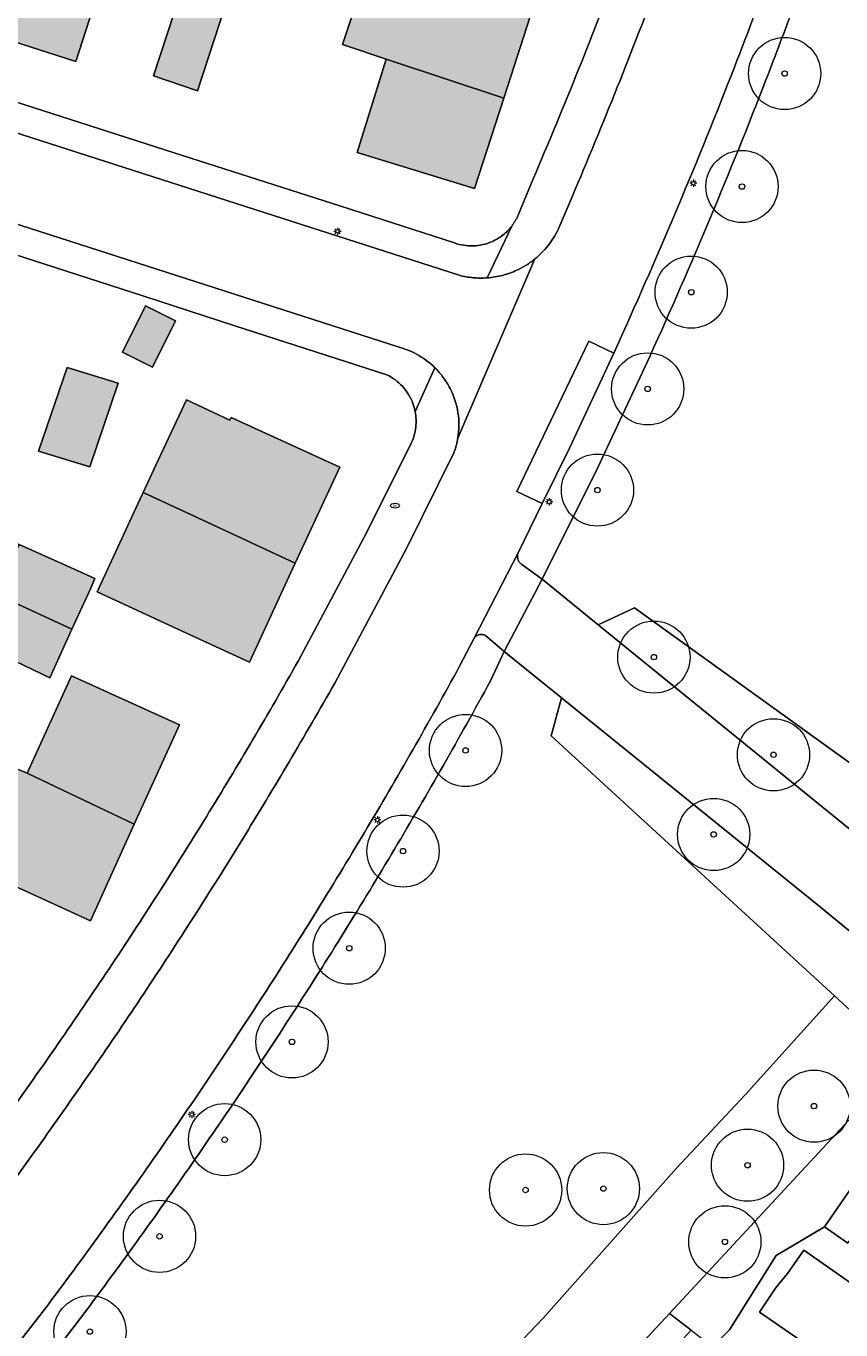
# Model space of a CAD drawing. Header units: metres. Extents: x 187482 to 189800, y 333582 to 335019.
# Tile 208 of 256: x 189494 to 189550, y 334123 to 334213. Entities that reach past the tile are written whole.
import ezdxf
from ezdxf.enums import TextEntityAlignment as Align

# ---------------------------------------------------------------- set-up
doc = ezdxf.new("R2010")
doc.units = ezdxf.units.M
doc.layers.get('0').update_dxf_attribs({"color": 252, "lineweight": 18})
for name, color, linetype, lineweight in [('B-WE-GR-BEPLANTING_CULTUUR_BOSPLANTSOEN-GV', 252, 'Continuous', 18), ('B-WE-GR-BEPLANTING_CULTUUR_HEESTERS-GV', 252, 'Continuous', 18), ('B-WE-GR-BOOM-S', 252, 'Continuous', 18), ('B-WE-GR-HAAG-G', 252, 'GR-HAAG1-SO', 18), ('B-WE-IE-MEUBILAIR-S', 252, 'Continuous', 18), ('B-WE-IE-TERREINAFSCHEIDING_KUNSTMATIG_HEKWERK-G', 252, 'IE-TERREINAFSCHEIDING_KUNSTMATIG-SO', 18), ('B-WE-OG-BEBOUWING-GV', 252, 'Continuous', 18), ('B-WE-OG-TERREIN_BEGROEID-GV', 252, 'Continuous', 18), ('B-WE-OG-TERREIN_ERF-GV', 252, 'Continuous', 18), ('B-WE-VH-GESLOTENVERHARDING_ASFALT-GV', 252, 'Continuous', 18), ('B-WE-VH-HALFVERHARDING_GRIND-GV', 252, 'Continuous', 18), ('B-WE-VH-ONVERHARD-GV', 252, 'Continuous', 18), ('B-WE-VH-OPENVERHARDING_STRAATBAKSTEEN-GV', 252, 'Continuous', 18), ('B-WE-VH-OPENVERHARDING_TEGEL-GV', 252, 'Continuous', 18)]:
    doc.layers.add(name, color=color, linetype=linetype, lineweight=lineweight)
doc.layers.add('B-WE-OG-BEBOUWING-V', color=7, linetype='Continuous', lineweight=18, true_color=0xf0f0f0)
doc.styles.add('NLCS-ISO', font='NLCS-ISO.ttf')
doc.linetypes.add('GR-HAAG1-SO', pattern='A,6,[176,NLCS.SHX,S=0.125,R=0,X=0,Y=0],-2', length=8)
doc.linetypes.add('IE-TERREINAFSCHEIDING_KUNSTMATIG-SO', pattern='A,4,[82,NLCS.SHX,S=0.75,R=90,X=0,Y=0],4,-2', length=10)

# ---------------------------------------------------------------- blocks, each defined once
blk = doc.blocks.new('SIE-MEUBILAIR_PAAL_LICHTMAST-SO')
for points in [[(-0.62, 0), (-1, 0)], [(-0.71, 0.71), (-0.44, 0.44)], [(0, 1), (0, 0.62)], [(0.44, 0.44), (0.71, 0.71)], [(1, 0), (0.62, 0)], [(-0.71, -0.71), (-0.44, -0.44)], [(0, -0.62), (0, -1)], [(0.44, -0.44), (0.71, -0.71)]]:
    blk.add_lwpolyline(points)
blk.add_circle((0, 0), 0.5)
blk = doc.blocks.new('SIE-MEUBILAIR_PUT_BRANDKRAAN-SO')
blk.add_ellipse((0, 0), major_axis=(1.25, 0), ratio=0.54)
at = {"style": 'NLCS-ISO'}
blk.add_text('bk', height=0.75, dxfattribs=at).set_placement((0.03, 0), align=Align.MIDDLE_CENTER)
blk = doc.blocks.new('SGR-BOOM_GBKN-SO')
at = {"color": 0, "linetype": 'ByBlock', "lineweight": 18}
for radius in [2, 0.15]:
    blk.add_circle((0, 0), radius, dxfattribs=at)

msp = doc.modelspace()

# ---------------------------------------------------------------- hatches: boundary and pattern name
at = {"layer": 'B-WE-OG-BEBOUWING-V'}
h = msp.add_hatch(color=256, dxfattribs=at)
h.dxf.hatch_style = 1
h.paths.add_polyline_path([(189493.262, 334220.807), (189490.673, 334212.777), (189497.007, 334210.732), (189498.426, 334215.129), (189500.587, 334214.431), (189501.81, 334218.219), (189493.311, 334220.962)], flags=17)
h = msp.add_hatch(color=256, dxfattribs=at)
h.dxf.hatch_style = 1
h.paths.add_polyline_path([(189518.492, 334210.915), (189526.648, 334208.21), (189528.713, 334214.582), (189520.438, 334217.263), (189517.672, 334218.207), (189517.488, 334217.578), (189517.376, 334217.616), (189515.472, 334211.917), (189515.69, 334211.845)], flags=17)
h = msp.add_hatch(color=256, dxfattribs=at)
h.dxf.hatch_style = 1
h.paths.add_polyline_path([(189505.44, 334208.707), (189507.36, 334214.567), (189504.302, 334215.62), (189502.382, 334209.759)], flags=17)
h = msp.add_hatch(color=256, dxfattribs=at)
h.dxf.hatch_style = 1
h.paths.add_polyline_path([(189526.648, 334208.21), (189518.492, 334210.915), (189516.5, 334204.44), (189524.619, 334201.946)], flags=17)
h = msp.add_hatch(color=256, dxfattribs=at)
h.dxf.hatch_style = 1
h.paths.add_polyline_path([(189500.244, 334190.6), (189502.327, 334189.572), (189503.914, 334192.785), (189501.83, 334193.814)], flags=17)
h = msp.add_hatch(color=256, dxfattribs=at)
h.dxf.hatch_style = 1
h.paths.add_polyline_path([(189497.977, 334182.656), (189499.95, 334188.457), (189496.403, 334189.554), (189494.429, 334183.753)], flags=17)
h = msp.add_hatch(color=256, dxfattribs=at)
h.dxf.hatch_style = 1
h.paths.add_polyline_path([(189512.211, 334175.979), (189515.282, 334182.627), (189507.764, 334186.07), (189507.681, 334185.888), (189504.679, 334187.296), (189502.556, 334182.769), (189501.674, 334180.876), (189504.762, 334179.441)], flags=17)
h = msp.add_hatch(color=256, dxfattribs=at)
h.dxf.hatch_style = 1
h.paths.add_polyline_path([(189501.674, 334180.876), (189501.609, 334180.736), (189498.494, 334173.994), (189504.381, 334171.274), (189509.042, 334169.12), (189512.211, 334175.979), (189504.762, 334179.441)], flags=17)
h = msp.add_hatch(color=256, dxfattribs=at)
h.dxf.hatch_style = 1
h.paths.add_polyline_path([(189491.436, 334173.851), (189496.746, 334171.417), (189498.02, 334174.213), (189498.341, 334174.917), (189496.381, 334175.796), (189493.088, 334177.274)], flags=17)
h = msp.add_hatch(color=256, dxfattribs=at)
h.dxf.hatch_style = 1
h.paths.add_polyline_path([(189490.474, 334171.855), (189489.867, 334170.596), (189495.212, 334168.051), (189496.746, 334171.417), (189491.436, 334173.851)], flags=17)
h = msp.add_hatch(color=256, dxfattribs=at)
h.dxf.hatch_style = 1
h.paths.add_polyline_path([(189501.064, 334157.911), (189504.187, 334164.787), (189496.71, 334168.184), (189493.637, 334161.427)], flags=17)
h = msp.add_hatch(color=256, dxfattribs=at)
h.dxf.hatch_style = 1
h.paths.add_polyline_path([(189501.064, 334157.911), (189493.637, 334161.427), (189488.695, 334163.527), (189486.12, 334157.466), (189485.828, 334156.825), (189490.541, 334154.619), (189498.025, 334151.219)], flags=17)

# ---------------------------------------------------------------- linework, layer by layer
at = {"layer": 'B-WE-GR-BEPLANTING_CULTUUR_BOSPLANTSOEN-GV', "flags": 128}
msp.add_lwpolyline([(189553.778, 334140.886), (189554.387, 334141.566), (189549.545, 334146.011), (189543.348, 334139.163), (189538.61, 334134.078), (189529.364, 334123.676), (189522.777, 334116.742), (189515.611, 334107.265), (189508.561, 334099.984), (189497.928, 334088.774), (189493.074, 334084.035), (189488.798, 334086.809), (189483.598, 334090.392), (189476.509, 334093.386), (189476.487, 334093.367), (189475.869, 334092.83), (189475.26, 334090.22), (189476.478, 334087.698), (189482.125, 334083.49), (189483.994, 334084.736), (189495.03, 334077.528), (189496.204, 334078.795), (189538.121, 334124)], close=True, dxfattribs=at)
at = {"layer": 'B-WE-GR-BEPLANTING_CULTUUR_HEESTERS-GV', "flags": 128}
for points in [[(189535.688, 334172.894), (189533.184, 334171.708), (189557.646, 334151.828), (189561.245, 334148.99), (189564.285, 334152.287), (189560.012, 334155.366)], [(189530.639, 334166.659), (189529.92, 334164.026), (189549.545, 334146.011), (189554.387, 334141.566), (189557.477, 334145.019), (189552.979, 334148.526), (189548.582, 334152.158)], [(189548.854, 334130.017), (189554.279, 334137.866), (189555.158, 334138.944), (189555.626, 334139.585), (189553.778, 334140.886), (189538.121, 334124), (189539.623, 334122.852), (189541.126, 334121.703), (189542.271, 334122.881), (189545.502, 334128.032)], [(189539.623, 334122.852), (189538.121, 334124), (189496.204, 334078.795), (189498.035, 334077.76), (189502.753, 334082.876)]]:
    msp.add_lwpolyline(points, close=True, dxfattribs=at)
at = {"layer": 'B-WE-GR-HAAG-G', "ltscale": 0.2, "flags": 128}
for points in [[(189501.649, 334194.501), (189508.029, 334192.438)], [(189545.502, 334128.032), (189548.854, 334130.017)], [(189542.271, 334122.881), (189545.502, 334128.032)], [(189541.126, 334121.703), (189542.271, 334122.881)]]:
    msp.add_lwpolyline(points, dxfattribs=at)
at = {"layer": 'B-WE-IE-TERREINAFSCHEIDING_KUNSTMATIG_HEKWERK-G', "ltscale": 0.2, "flags": 128}
msp.add_lwpolyline([(189553.778, 334140.886), (189495.03, 334077.528)], dxfattribs=at)
at = {"layer": 'B-WE-OG-BEBOUWING-GV', "flags": 128}
for points in [[(189493.262, 334220.807), (189490.673, 334212.777), (189497.007, 334210.732), (189498.426, 334215.129), (189500.587, 334214.431), (189501.81, 334218.219), (189493.311, 334220.962)], [(189518.492, 334210.915), (189526.648, 334208.21), (189528.713, 334214.582), (189520.438, 334217.263), (189517.672, 334218.207), (189517.488, 334217.578), (189517.376, 334217.616), (189515.472, 334211.917), (189515.69, 334211.845)], [(189505.44, 334208.707), (189507.36, 334214.567), (189504.302, 334215.62), (189502.382, 334209.759)], [(189526.648, 334208.21), (189518.492, 334210.915), (189516.5, 334204.44), (189524.619, 334201.946)], [(189500.244, 334190.6), (189502.327, 334189.572), (189503.914, 334192.785), (189501.83, 334193.814)], [(189497.977, 334182.656), (189499.95, 334188.457), (189496.403, 334189.554), (189494.429, 334183.753)], [(189512.211, 334175.979), (189515.282, 334182.627), (189507.764, 334186.07), (189507.681, 334185.888), (189504.679, 334187.296), (189502.556, 334182.769), (189501.674, 334180.876), (189504.762, 334179.441)], [(189501.674, 334180.876), (189501.609, 334180.736), (189498.494, 334173.994), (189504.381, 334171.274), (189509.042, 334169.12), (189512.211, 334175.979), (189504.762, 334179.441)], [(189491.436, 334173.851), (189496.746, 334171.417), (189498.02, 334174.213), (189498.341, 334174.917), (189496.381, 334175.796), (189493.088, 334177.274)], [(189490.474, 334171.855), (189489.867, 334170.596), (189495.212, 334168.051), (189496.746, 334171.417), (189491.436, 334173.851)], [(189501.064, 334157.911), (189504.187, 334164.787), (189496.71, 334168.184), (189493.637, 334161.427)], [(189501.064, 334157.911), (189493.637, 334161.427), (189488.695, 334163.527), (189486.12, 334157.466), (189485.828, 334156.825), (189490.541, 334154.619), (189498.025, 334151.219)]]:
    msp.add_lwpolyline(points, close=True, dxfattribs=at)
at = {"layer": 'B-WE-OG-TERREIN_BEGROEID-GV', "flags": 128}
for points in [[(189536.777, 334190.358), (189533.139, 334182.564), (189529.292, 334174.871), (189533.184, 334171.708), (189535.688, 334172.894), (189560.012, 334155.366), (189562.88, 334158.81), (189572.357, 334166.785), (189585.186, 334182.618), (189598.592, 334197.643), (189573.744, 334216.365), (189561.493, 334229.31), (189563.595, 334241.135), (189557.255, 334247.399), (189554.963, 334239.106), (189552.423, 334230.885), (189551.758, 334229.122)], [(189529.92, 334164.026), (189530.639, 334166.659), (189526.663, 334169.872), (189525.701, 334167.793)], [(189496.746, 334122.894), (189474.82, 334094.784), (189476.509, 334093.386), (189483.598, 334090.392), (189488.798, 334086.809), (189493.074, 334084.035), (189497.928, 334088.774), (189508.561, 334099.984), (189515.611, 334107.265), (189522.777, 334116.742), (189529.364, 334123.676), (189538.61, 334134.078), (189543.348, 334139.163), (189549.545, 334146.011), (189529.92, 334164.026)]]:
    msp.add_lwpolyline(points, dxfattribs=at)
at = {"layer": 'B-WE-OG-TERREIN_BEGROEID-GV'}
for points in [[(189546.734, 334214.594, -0.003738), (189544.819, 334209.527)], [(189544.819, 334209.527, -0.007163), (189540.934, 334199.885)], [(189540.934, 334199.885, -0.0072), (189536.777, 334190.358)], [(189525.701, 334167.793, -0.009149), (189519.081, 334156.18)], [(189519.081, 334156.18, -0.009072), (189512.042, 334144.816)], [(189512.042, 334144.816, -0.009047), (189504.594, 334133.716)], [(189504.594, 334133.716, -0.009097), (189496.746, 334122.894)]]:
    msp.add_lwpolyline(points, format="xyb", dxfattribs=at)
at = {"layer": 'B-WE-OG-TERREIN_ERF-GV', "flags": 128}
for points in [[(189397.83, 334238.547), (189399.69, 334237.948), (189404.383, 334236.437), (189416.956, 334232.39), (189503.825, 334204.422), (189515.355, 334200.711), (189523.24, 334198.172)], [(189518.548, 334189.037), (189508.029, 334192.438), (189501.649, 334194.501), (189461.976, 334207.328)], [(189527.632, 334200.091), (189528.679, 334202.609)], [(189512.402, 334169.19), (189517.142, 334178.087), (189520.265, 334184.352)]]:
    msp.add_lwpolyline(points, dxfattribs=at)
for points in [[(189526.648, 334208.21), (189524.619, 334201.946), (189516.5, 334204.44), (189518.492, 334210.915), (189515.69, 334211.845), (189515.472, 334211.917), (189517.376, 334217.616), (189511.626, 334219.566), (189512.548, 334222.379), (189513.505, 334225.301), (189516.996, 334224.253), (189516.905, 334223.975), (189519.158, 334223.241), (189519.068, 334222.963), (189518.348, 334220.511), (189517.672, 334218.207), (189520.438, 334217.263), (189528.713, 334214.582)], [(189493.311, 334220.962), (189501.81, 334218.219), (189500.587, 334214.431), (189498.426, 334215.129), (189497.007, 334210.732), (189490.673, 334212.777), (189484.403, 334214.801), (189486.835, 334222.335), (189486.989, 334222.812), (189493.262, 334220.807)], [(189504.302, 334215.62), (189507.36, 334214.567), (189505.44, 334208.707), (189502.382, 334209.759)], [(189503.914, 334192.785), (189502.327, 334189.572), (189500.244, 334190.6), (189501.83, 334193.814)], [(189496.403, 334189.554), (189499.95, 334188.457), (189497.977, 334182.656), (189494.429, 334183.753)], [(189501.674, 334180.876), (189502.556, 334182.769), (189504.679, 334187.296), (189507.681, 334185.888), (189507.764, 334186.07), (189515.282, 334182.627), (189512.211, 334175.979), (189509.042, 334169.12), (189504.381, 334171.274), (189498.494, 334173.994), (189501.609, 334180.736)], [(189490.474, 334171.855), (189486.983, 334173.445), (189489.523, 334178.874), (189493.088, 334177.274), (189496.381, 334175.796), (189498.341, 334174.917), (189498.02, 334174.213), (189496.746, 334171.417), (189495.212, 334168.051), (189489.867, 334170.596)], [(189484.592, 334154.117), (189483.055, 334150.748), (189484.19, 334150.176), (189484.496, 334150.851), (189491.982, 334147.44), (189488.91, 334140.698), (189485.812, 334133.9), (189478.358, 334137.296), (189474.589, 334139.013), (189477.777, 334145.884), (189480.522, 334151.804), (189477.507, 334153.138), (189479.12, 334156.607), (189480.676, 334159.953), (189483.321, 334158.768), (189486.12, 334157.466), (189488.695, 334163.527), (189493.637, 334161.427), (189496.71, 334168.184), (189504.187, 334164.787), (189501.064, 334157.911), (189498.025, 334151.219), (189490.541, 334154.619), (189485.828, 334156.825)]]:
    msp.add_lwpolyline(points, close=True, dxfattribs=at)
at = {"layer": 'B-WE-OG-TERREIN_ERF-GV'}
for points in [[(189531.804, 334210.143, 0.005465), (189534.764, 334217.744)], [(189528.679, 334202.609, 0.005395), (189531.804, 334210.143)], [(189526.575, 334198.712, 0.062397), (189527.196, 334199.341)], [(189527.196, 334199.341, 0.010168), (189527.322, 334199.518)], [(189527.322, 334199.518, 0.01661), (189527.437, 334199.702)], [(189527.437, 334199.702, 0.012416), (189527.541, 334199.894)], [(189527.541, 334199.894, 0.014483), (189527.632, 334200.091)], [(189525.817, 334198.259, 0.063116), (189526.575, 334198.712)], [(189523.24, 334198.172, 0.094805), (189524.537, 334197.969)], [(189524.537, 334197.969, 0.095373), (189525.817, 334198.259)], [(189519.646, 334188.215, 0.096821), (189518.548, 334189.037)], [(189520.355, 334187.042, 0.096598), (189519.646, 334188.215)], [(189520.443, 334186.77, 0.015466), (189520.355, 334187.042)], [(189520.508, 334186.492, 0.018648), (189520.443, 334186.77)], [(189520.571, 334185.949, 0.038793), (189520.508, 334186.492)], [(189520.551, 334185.403, 0.040239), (189520.571, 334185.949)], [(189520.448, 334184.867, 0.039167), (189520.551, 334185.403)], [(189520.265, 334184.352, 0.037045), (189520.448, 334184.867)], [(189506.05, 334158.416, 0.009105), (189512.402, 334169.19)], [(189499.311, 334147.88, 0.009205), (189506.05, 334158.416)], [(189492.193, 334137.596, 0.009092), (189499.311, 334147.88)]]:
    msp.add_lwpolyline(points, format="xyb", dxfattribs=at)
at = {"layer": 'B-WE-VH-GESLOTENVERHARDING_ASFALT-GV', "flags": 128}
for points in [[(189523.56, 334195.933), (189403.759, 334234.485), (189398.952, 334236.033), (189397.549, 334236.484)], [(189462.87, 334209.158), (189519.467, 334190.928)], [(189531.373, 334201.357), (189530.404, 334199.1)], [(189528.8, 334197.063), (189523.461, 334184.64)], [(189523.461, 334184.64), (189528.8, 334197.063)], [(189523.59, 334168.847), (189524.592, 334170.792), (189527.64, 334176.697), (189529.311, 334180.112), (189527.547, 334180.958), (189532.545, 334191.367), (189534.254, 334190.547), (189534.6, 334191.291)], [(189523.195, 334183.633), (189519.928, 334177.058), (189514.937, 334167.672)], [(189561.245, 334148.99), (189557.646, 334151.828), (189533.184, 334171.708), (189529.292, 334174.871), (189526.663, 334169.872), (189530.639, 334166.659), (189548.582, 334152.158), (189552.979, 334148.526), (189557.477, 334145.019), (189561.44, 334142.093), (189565.472, 334139.264), (189573.085, 334133.74)], [(189472.465, 334095.528), (189494.841, 334124.284)]]:
    msp.add_lwpolyline(points, dxfattribs=at)
at = {"layer": 'B-WE-VH-GESLOTENVERHARDING_ASFALT-GV'}
for points in [[(189537.473, 334216.618, -0.005129), (189534.502, 334208.956)], [(189542.616, 334210.351, 0.003334), (189544.539, 334215.403)], [(189538.738, 334200.766, 0.006897), (189542.616, 334210.351)], [(189534.502, 334208.956, -0.005176), (189531.373, 334201.357)], [(189534.6, 334191.291, 0.006795), (189538.738, 334200.766)], [(189530.09, 334198.527, -0.026707), (189529.715, 334197.992)], [(189530.404, 334199.1, -0.028094), (189530.09, 334198.527)], [(189529.715, 334197.992, -0.028224), (189529.283, 334197.502)], [(189528.2, 334196.634, -0.031637), (189527.552, 334196.284)], [(189528.8, 334197.063, -0.031994), (189528.2, 334196.634)], [(189529.283, 334197.502, -0.026075), (189528.8, 334197.063)], [(189524.037, 334195.828, -0.019316), (189523.56, 334195.933)], [(189524.52, 334195.763, -0.022643), (189524.037, 334195.828)], [(189525.008, 334195.738, -0.022482), (189524.52, 334195.763)], [(189525.496, 334195.753, -0.02252), (189525.008, 334195.738)], [(189526.548, 334195.925, -0.04565), (189525.496, 334195.753)], [(189527.552, 334196.284, -0.044792), (189526.548, 334195.925)], [(189519.467, 334190.928, -0.030167), (189520.13, 334190.696)], [(189520.13, 334190.696, -0.031171), (189520.759, 334190.382)], [(189520.759, 334190.382, -0.030806), (189521.343, 334189.992)], [(189521.343, 334189.992, -0.03134), (189521.873, 334189.531)], [(189521.873, 334189.531, -0.040583), (189522.457, 334188.856)], [(189522.457, 334188.856, -0.040125), (189522.926, 334188.096)], [(189522.926, 334188.096, -0.079452), (189523.472, 334186.411)], [(189523.472, 334186.411, -0.079616), (189523.461, 334184.64)], [(189523.352, 334184.13, -0.011057), (189523.279, 334183.88)], [(189523.412, 334184.384, -0.014916), (189523.352, 334184.13)], [(189523.461, 334184.64, -0.012747), (189523.412, 334184.384)], [(189523.279, 334183.88, -0.01575), (189523.195, 334183.633)], [(189516.999, 334157.331, 0.008908), (189523.59, 334168.847)], [(189514.937, 334167.672, -0.008679), (189508.523, 334156.818)], [(189510.005, 334146.056, 0.008828), (189516.999, 334157.331)], [(189508.523, 334156.818, -0.008693), (189501.736, 334146.194)], [(189501.736, 334146.194, -0.008779), (189494.583, 334135.813)], [(189502.616, 334135.036, 0.008843), (189510.005, 334146.056)], [(189494.583, 334135.813, -0.008725), (189487.073, 334125.687)], [(189494.841, 334124.284, 0.008893), (189502.616, 334135.036)]]:
    msp.add_lwpolyline(points, format="xyb", dxfattribs=at)
at = {"layer": 'B-WE-VH-GESLOTENVERHARDING_ASFALT-GV', "flags": 128}
msp.add_lwpolyline([(189529.311, 334180.112), (189531.194, 334183.959), (189534.254, 334190.547), (189532.545, 334191.367), (189527.547, 334180.958)], close=True, dxfattribs=at)
at = {"layer": 'B-WE-VH-HALFVERHARDING_GRIND-GV', "flags": 128}
msp.add_lwpolyline([(189550.478, 334128.879), (189548.854, 334130.017), (189545.502, 334128.032), (189542.271, 334122.881), (189541.126, 334121.703)], dxfattribs=at)
msp.add_lwpolyline([(189564.843, 334109.994), (189544.345, 334124.09), (189545.453, 334125.753), (189546.288, 334126.778), (189547.425, 334128.386), (189567.732, 334114.132), (189567.824, 334114.264), (189568.614, 334113.72), (189565.48, 334109.191), (189564.686, 334109.769)], close=True, dxfattribs=at)
at = {"layer": 'B-WE-VH-ONVERHARD-GV', "flags": 128}
for points in [[(189555.921, 334136.738), (189554.279, 334137.866), (189548.854, 334130.017), (189550.478, 334128.879), (189552.756, 334132.168)], [(189547.425, 334128.386), (189546.288, 334126.778), (189545.453, 334125.753), (189544.345, 334124.09), (189564.843, 334109.994), (189567.732, 334114.132)]]:
    msp.add_lwpolyline(points, close=True, dxfattribs=at)
at = {"layer": 'B-WE-VH-OPENVERHARDING_STRAATBAKSTEEN-GV', "flags": 128}
for points in [[(189527.64, 334176.697), (189524.592, 334170.792)], [(189525.39, 334170.965), (189526.663, 334169.872), (189529.292, 334174.871), (189527.898, 334175.898)]]:
    msp.add_lwpolyline(points, dxfattribs=at)
at = {"layer": 'B-WE-VH-OPENVERHARDING_STRAATBAKSTEEN-GV'}
for points in [[(189527.591, 334176.475, -0.085402), (189527.64, 334176.697)], [(189527.622, 334176.25, -0.084674), (189527.591, 334176.475)], [(189527.729, 334176.049, -0.092229), (189527.622, 334176.25)], [(189527.898, 334175.898, -0.087575), (189527.729, 334176.049)], [(189524.592, 334170.792, -0.094933), (189524.751, 334170.949)], [(189524.751, 334170.949, -0.096134), (189524.957, 334171.037)], [(189524.957, 334171.037, -0.094224), (189525.18, 334171.042)], [(189525.18, 334171.042, -0.100462), (189525.39, 334170.965)]]:
    msp.add_lwpolyline(points, format="xyb", dxfattribs=at)
at = {"layer": 'B-WE-VH-OPENVERHARDING_TEGEL-GV', "flags": 128}
for points in [[(189523.24, 334198.172), (189515.355, 334200.711), (189503.825, 334204.422), (189416.956, 334232.39), (189404.383, 334236.437), (189403.759, 334234.485), (189523.56, 334195.933)], [(189519.467, 334190.928), (189462.87, 334209.158)], [(189461.976, 334207.328), (189501.649, 334194.501), (189508.029, 334192.438), (189518.548, 334189.037)], [(189528.679, 334202.609), (189527.632, 334200.091)], [(189530.404, 334199.1), (189531.373, 334201.357)], [(189527.196, 334199.341), (189525.496, 334195.753)], [(189525.496, 334195.753), (189527.196, 334199.341)], [(189534.6, 334191.291), (189534.254, 334190.547), (189531.194, 334183.959), (189529.311, 334180.112), (189527.64, 334176.697)], [(189527.898, 334175.898), (189529.292, 334174.871), (189533.139, 334182.564), (189536.777, 334190.358)], [(189520.508, 334186.492), (189521.873, 334189.531)], [(189521.873, 334189.531), (189520.508, 334186.492)], [(189520.265, 334184.352), (189517.142, 334178.087), (189512.402, 334169.19)], [(189514.937, 334167.672), (189519.928, 334177.058), (189523.195, 334183.633)], [(189524.592, 334170.792), (189523.59, 334168.847)], [(189525.701, 334167.793), (189526.663, 334169.872), (189525.39, 334170.965)], [(189494.841, 334124.284), (189472.465, 334095.528)], [(189474.2, 334093.989), (189474.82, 334094.784), (189496.746, 334122.894)]]:
    msp.add_lwpolyline(points, dxfattribs=at)
at = {"layer": 'B-WE-VH-OPENVERHARDING_TEGEL-GV'}
for points in [[(189534.764, 334217.744, -0.005465), (189531.804, 334210.143)], [(189534.502, 334208.956, 0.005129), (189537.473, 334216.618)], [(189544.539, 334215.403, -0.003334), (189542.616, 334210.351)], [(189544.819, 334209.527, 0.003738), (189546.734, 334214.594)], [(189542.616, 334210.351, -0.006897), (189538.738, 334200.766)], [(189531.804, 334210.143, -0.005395), (189528.679, 334202.609)], [(189540.934, 334199.885, 0.007163), (189544.819, 334209.527)], [(189531.373, 334201.357, 0.005176), (189534.502, 334208.956)], [(189538.738, 334200.766, -0.006795), (189534.6, 334191.291)], [(189527.196, 334199.341, -0.062397), (189526.575, 334198.712)], [(189527.322, 334199.518, -0.010168), (189527.196, 334199.341)], [(189527.437, 334199.702, -0.01661), (189527.322, 334199.518)], [(189527.541, 334199.894, -0.012416), (189527.437, 334199.702)], [(189527.632, 334200.091, -0.014483), (189527.541, 334199.894)], [(189536.777, 334190.358, 0.0072), (189540.934, 334199.885)], [(189526.575, 334198.712, -0.063116), (189525.817, 334198.259)], [(189529.715, 334197.992, 0.026707), (189530.09, 334198.527)], [(189530.09, 334198.527, 0.028094), (189530.404, 334199.1)], [(189524.537, 334197.969, -0.094805), (189523.24, 334198.172)], [(189525.817, 334198.259, -0.095373), (189524.537, 334197.969)], [(189529.283, 334197.502, 0.028224), (189529.715, 334197.992)], [(189527.552, 334196.284, 0.031637), (189528.2, 334196.634)], [(189528.2, 334196.634, 0.031994), (189528.8, 334197.063)], [(189528.8, 334197.063, 0.026075), (189529.283, 334197.502)], [(189523.56, 334195.933, 0.019316), (189524.037, 334195.828)], [(189524.037, 334195.828, 0.022643), (189524.52, 334195.763)], [(189524.52, 334195.763, 0.022482), (189525.008, 334195.738)], [(189525.008, 334195.738, 0.02252), (189525.496, 334195.753)], [(189525.496, 334195.753, 0.04565), (189526.548, 334195.925)], [(189526.548, 334195.925, 0.044792), (189527.552, 334196.284)], [(189520.13, 334190.696, 0.030167), (189519.467, 334190.928)], [(189520.759, 334190.382, 0.031171), (189520.13, 334190.696)], [(189521.343, 334189.992, 0.030806), (189520.759, 334190.382)], [(189521.873, 334189.531, 0.03134), (189521.343, 334189.992)], [(189522.457, 334188.856, 0.040583), (189521.873, 334189.531)], [(189518.548, 334189.037, -0.096821), (189519.646, 334188.215)], [(189522.926, 334188.096, 0.040125), (189522.457, 334188.856)], [(189519.646, 334188.215, -0.096598), (189520.355, 334187.042)], [(189523.472, 334186.411, 0.079452), (189522.926, 334188.096)], [(189520.355, 334187.042, -0.015466), (189520.443, 334186.77)], [(189520.443, 334186.77, -0.018648), (189520.508, 334186.492)], [(189520.508, 334186.492, -0.038793), (189520.571, 334185.949)], [(189520.571, 334185.949, -0.040239), (189520.551, 334185.403)], [(189523.461, 334184.64, 0.079616), (189523.472, 334186.411)], [(189520.551, 334185.403, -0.039167), (189520.448, 334184.867)], [(189520.448, 334184.867, -0.037045), (189520.265, 334184.352)], [(189523.279, 334183.88, 0.011057), (189523.352, 334184.13)], [(189523.352, 334184.13, 0.014916), (189523.412, 334184.384)], [(189523.412, 334184.384, 0.012747), (189523.461, 334184.64)], [(189523.195, 334183.633, 0.01575), (189523.279, 334183.88)], [(189527.64, 334176.697, 0.085402), (189527.591, 334176.475)], [(189527.591, 334176.475, 0.084674), (189527.622, 334176.25)], [(189527.622, 334176.25, 0.092229), (189527.729, 334176.049)], [(189527.729, 334176.049, 0.087575), (189527.898, 334175.898)], [(189524.751, 334170.949, 0.094933), (189524.592, 334170.792)], [(189524.957, 334171.037, 0.096134), (189524.751, 334170.949)], [(189525.18, 334171.042, 0.094224), (189524.957, 334171.037)], [(189525.39, 334170.965, 0.100462), (189525.18, 334171.042)], [(189512.402, 334169.19, -0.009105), (189506.05, 334158.416)], [(189523.59, 334168.847, -0.008908), (189516.999, 334157.331)], [(189519.081, 334156.18, 0.009149), (189525.701, 334167.793)], [(189508.523, 334156.818, 0.008679), (189514.937, 334167.672)], [(189506.05, 334158.416, -0.009205), (189499.311, 334147.88)], [(189516.999, 334157.331, -0.008828), (189510.005, 334146.056)], [(189501.736, 334146.194, 0.008693), (189508.523, 334156.818)], [(189512.042, 334144.816, 0.009072), (189519.081, 334156.18)], [(189499.311, 334147.88, -0.009092), (189492.193, 334137.596)], [(189494.583, 334135.813, 0.008779), (189501.736, 334146.194)], [(189510.005, 334146.056, -0.008843), (189502.616, 334135.036)], [(189504.594, 334133.716, 0.009047), (189512.042, 334144.816)], [(189487.073, 334125.687, 0.008725), (189494.583, 334135.813)], [(189502.616, 334135.036, -0.008893), (189494.841, 334124.284)], [(189496.746, 334122.894, 0.009097), (189504.594, 334133.716)]]:
    msp.add_lwpolyline(points, format="xyb", dxfattribs=at)

# ---------------------------------------------------------------- block references
at = {"layer": 'B-WE-GR-BOOM-S', "xscale": 1.25, "yscale": 1.25, "zscale": 1.25}
for p in [(189546.09, 334209.91), (189543.14, 334202.08), (189539.62, 334194.76), (189536.61, 334188.06), (189533.13, 334181.05), (189537.04, 334169.48), (189524, 334163.01), (189545.32, 334162.71), (189541.18, 334157.19), (189519.67, 334156.04), (189515.94, 334149.31), (189511.98, 334142.82), (189548.124, 334138.369), (189507.32, 334136.05), (189543.523, 334134.278), (189528.155, 334132.561), (189533.542, 334132.656), (189502.81, 334129.35), (189541.951, 334128.968), (189497.99, 334122.75)]:
    msp.add_blockref('SGR-BOOM_GBKN-SO', p, dxfattribs=at)
at = {"layer": 'B-WE-IE-MEUBILAIR-S', "xscale": 0.25, "yscale": 0.25, "zscale": 0.25}
for name, p in [('SIE-MEUBILAIR_PAAL_LICHTMAST-SO', (189539.771, 334202.308)), ('SIE-MEUBILAIR_PAAL_LICHTMAST-SO', (189515.127, 334198.976)), ('SIE-MEUBILAIR_PAAL_LICHTMAST-SO', (189529.782, 334180.243)), ('SIE-MEUBILAIR_PUT_BRANDKRAAN-SO', (189519.122, 334179.972)), ('SIE-MEUBILAIR_PAAL_LICHTMAST-SO', (189517.893, 334158.203)), ('SIE-MEUBILAIR_PAAL_LICHTMAST-SO', (189505.041, 334137.791))]:
    msp.add_blockref(name, p, dxfattribs=at)

doc.saveas('drawing.dxf')
